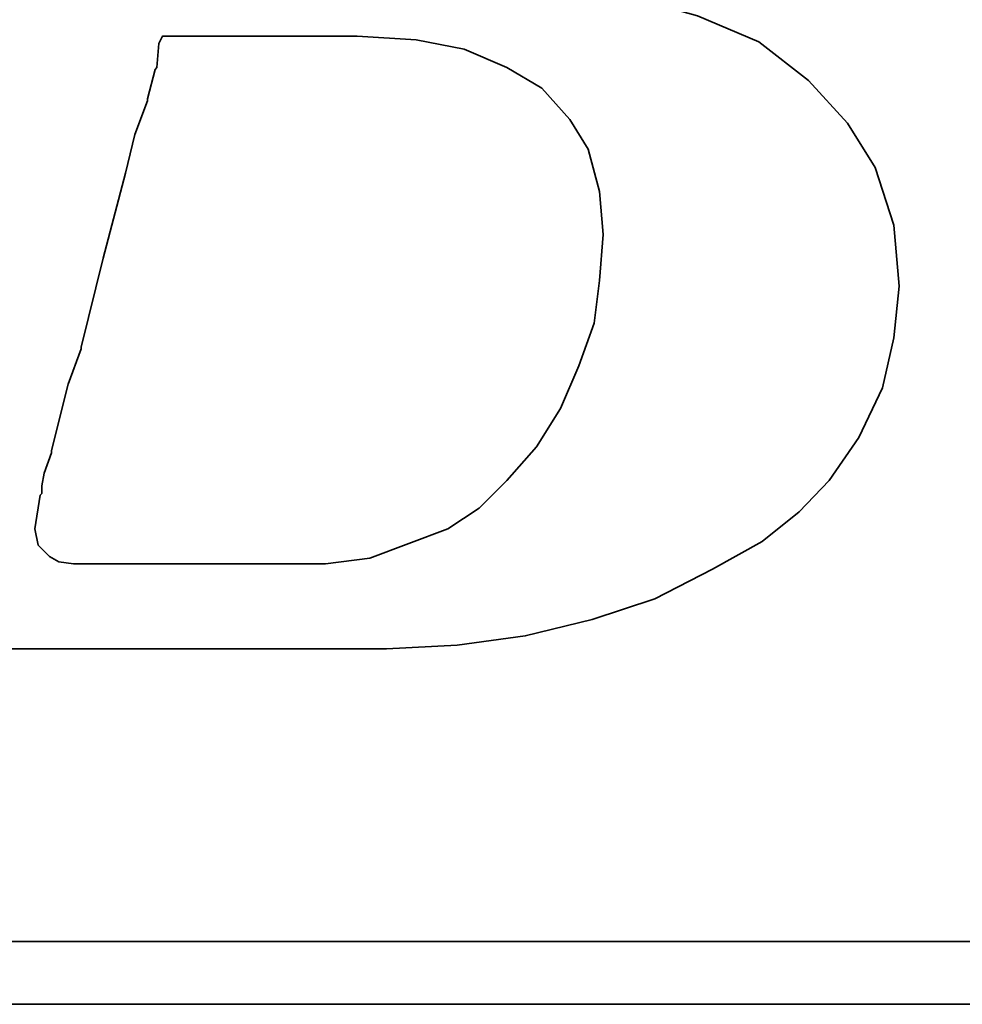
# Model space of a CAD drawing. Extents: x 11.3 to 65.1, y 22.5 to 57.2.
# Tile 27 of 47: x 55.511 to 55.901, y 38.923 to 39.331. Entities that reach past the tile are written whole.
import ezdxf

# ---------------------------------------------------------------- set-up
doc = ezdxf.new("R2010")
doc.units = 0
doc.header["$MEASUREMENT"] = 0
doc.layers.add('DIM', color=4, linetype='CONTINUOUS')
doc.layers.add('layer 1', color=7, linetype='CONTINUOUS')

# ---------------------------------------------------------------- blocks, each defined once
blk = doc.blocks.new('TBI MOTION logo(完整正式版)')
at = {"layer": 'layer 1', "color": 22, "lineweight": 35}
for points, knots in [([(-64.65375, -6.86375), (-64.65375, -6.86375), (-64.84375, -7.29625), (-64.84375, -7.29625), (-64.84375, -7.29625), (-64.84375, -7.29625), (-64.86875, -7.34375), (-64.86875, -7.34375), (-64.86875, -7.34375), (-64.86875, -7.34375), (-64.86875, -7.36875), (-64.86875, -7.36875), (-64.86875, -7.36875), (-64.86875, -7.36875), (-65.15375, -7.65375), (-65.15375, -7.65375), (-65.15375, -7.65375), (-65.15375, -7.65375), (-65.17875, -7.65375), (-65.17875, -7.65375), (-65.17875, -7.65375), (-65.17875, -7.65375), (-65.20375, -7.67875), (-65.20375, -7.67875), (-65.20375, -7.67875), (-65.20375, -7.67875), (-65.58875, -7.87125), (-65.58875, -7.87125), (-65.58875, -7.87125), (-65.58875, -7.87125), (-65.63375, -7.87125), (-65.63375, -7.87125), (-65.63375, -7.87125), (-65.63375, -7.87125), (-65.65875, -7.89375), (-65.65875, -7.89375), (-65.65875, -7.89375), (-65.65875, -7.89375), (-66.09375, -7.94375), (-66.09375, -7.94375), (-66.09375, -7.94375), (-66.09375, -7.94375), (-66.11375, -7.94375), (-66.11375, -7.94375), (-66.11375, -7.94375), (-66.11375, -7.94375), (-66.16375, -7.94375), (-66.16375, -7.94375), (-66.16375, -7.94375), (-66.16375, -7.94375), (-66.30875, -7.94375), (-66.30875, -7.94375), (-66.30875, -7.94375), (-66.30875, -7.94375), (-66.69375, -7.94375), (-66.69375, -7.94375), (-66.69375, -7.94375), (-66.69375, -7.94375), (-67.07375, -7.94375), (-67.07375, -7.94375), (-67.07375, -7.94375), (-67.07375, -7.94375), (-67.12375, -7.94375), (-67.12375, -7.94375), (-67.12375, -7.94375), (-67.12375, -7.94375), (-67.12375, -7.96625), (-67.12375, -7.96625), (-67.12375, -7.96625), (-67.12375, -7.96625), (-67.14875, -7.99125), (-67.14875, -7.99125), (-67.14875, -7.99125), (-67.14875, -7.99125), (-67.24375, -8.34875), (-67.24375, -8.34875), (-67.24375, -8.34875), (-67.24375, -8.34875), (-67.31375, -8.68625), (-67.31375, -8.68625), (-67.31375, -8.68625), (-67.31375, -8.68625), (-67.26875, -8.68625), (-67.26875, -8.68625), (-67.26875, -8.68625), (-67.26875, -8.68625), (-67.07375, -8.68625), (-67.07375, -8.68625), (-67.07375, -8.68625), (-67.07375, -8.68625), (-66.54875, -8.68625), (-66.54875, -8.68625), (-66.54875, -8.68625), (-66.54875, -8.68625), (-65.82625, -8.68625), (-65.82625, -8.68625), (-65.82625, -8.68625), (-65.82625, -8.68625), (-65.01375, -8.68625), (-65.01375, -8.68625), (-65.01375, -8.68625), (-65.01375, -8.68625), (-64.05375, -8.68625), (-64.05375, -8.68625), (-64.05375, -8.68625), (-64.05375, -8.68625), (-62.08375, -8.68625), (-62.08375, -8.68625), (-62.08375, -8.68625), (-62.08375, -8.68625), (-60.06875, -8.68625), (-60.06875, -8.68625), (-60.06875, -8.68625), (-60.06875, -8.68625), (-59.10875, -8.68625), (-59.10875, -8.68625), (-59.10875, -8.68625), (-59.10875, -8.68625), (-58.29375, -8.68625), (-58.29375, -8.68625), (-58.29375, -8.68625), (-58.29375, -8.68625), (-57.57375, -8.68625), (-57.57375, -8.68625), (-57.57375, -8.68625), (-57.57375, -8.68625), (-57.04875, -8.68625), (-57.04875, -8.68625), (-57.04875, -8.68625), (-57.04875, -8.68625), (-56.85375, -8.68625), (-56.85375, -8.68625), (-56.85375, -8.68625), (-56.85375, -8.68625), (-56.70875, -8.68625), (-56.70875, -8.68625), (-56.70875, -8.68625), (-56.70875, -8.68625), (-56.61375, -8.68625), (-56.61375, -8.68625), (-56.61375, -8.68625), (-56.61375, -8.68625), (-56.56875, -8.68625), (-56.56875, -8.68625), (-56.56875, -8.68625), (-56.56875, -8.68625), (-55.65375, -8.63875), (-55.65375, -8.63875), (-55.65375, -8.63875), (-55.65375, -8.63875), (-54.76875, -8.51875), (-54.76875, -8.51875), (-54.76875, -8.51875), (-54.76875, -8.51875), (-53.90375, -8.30375), (-53.90375, -8.30375), (-53.90375, -8.30375), (-53.90375, -8.30375), (-53.08875, -8.03875), (-53.08875, -8.03875), (-53.08875, -8.03875), (-53.08875, -8.03875), (-52.34375, -7.65375), (-52.34375, -7.65375), (-52.34375, -7.65375), (-52.34375, -7.65375), (-51.69875, -7.29625), (-51.69875, -7.29625), (-51.69875, -7.29625), (-51.69875, -7.29625), (-51.21875, -6.91125), (-51.21875, -6.91125), (-51.21875, -6.91125), (-51.21875, -6.91125), (-50.83375, -6.50375), (-50.83375, -6.50375), (-50.83375, -6.50375), (-50.83375, -6.50375), (-50.44875, -5.94875), (-50.44875, -5.94875), (-50.44875, -5.94875), (-50.44875, -5.94875), (-50.13875, -5.30375), (-50.13875, -5.30375), (-50.13875, -5.30375), (-50.13875, -5.30375), (-49.99375, -4.65375), (-49.99375, -4.65375), (-49.99375, -4.65375), (-49.99375, -4.65375), (-49.92375, -3.98375), (-49.92375, -3.98375), (-49.92375, -3.98375), (-49.92375, -3.98375), (-49.99375, -3.19374), (-49.99375, -3.19374), (-49.99375, -3.19374), (-49.99375, -3.19374), (-50.23374, -2.44874), (-50.23374, -2.44874), (-50.23374, -2.44874), (-50.23374, -2.44874), (-50.59375, -1.87374), (-50.59375, -1.87374), (-50.59375, -1.87374), (-50.59375, -1.87374), (-51.09875, -1.31874), (-51.09875, -1.31874), (-51.09875, -1.31874), (-51.09875, -1.31874), (-51.74375, -0.81875), (-51.74375, -0.81875), (-51.74375, -0.81875), (-51.74375, -0.81875), (-52.53875, -0.48125), (-52.53875, -0.48125), (-52.53875, -0.48125), (-52.53875, -0.48125), (-53.47375, -0.21875), (-53.47375, -0.21875), (-53.47375, -0.21875), (-53.47375, -0.21875), (-54.52875, -0.04874), (-54.52875, -0.04874), (-54.52875, -0.04874), (-54.52875, -0.04874), (-55.65375, 0.12125), (-55.65375, 0.12125), (-55.65375, 0.12125), (-55.65375, 0.12125), (-54.50375, 0.28624), (-54.50375, 0.28624), (-54.50375, 0.28624), (-54.50375, 0.28624), (-53.83375, 0.38124), (-53.83375, 0.38124), (-53.83375, 0.38124), (-53.83375, 0.38124), (-53.18375, 0.50125), (-53.18375, 0.50125), (-53.18375, 0.50125), (-53.18375, 0.50125), (-52.55875, 0.66874), (-52.55875, 0.66874), (-52.55875, 0.66874), (-52.55875, 0.66874), (-52.03375, 0.86124), (-52.03375, 0.86124), (-52.03375, 0.86124), (-52.03375, 0.86124), (-51.50374, 1.03124), (-51.50374, 1.03124), (-51.50374, 1.03124), (-51.50374, 1.03124), (-51.09875, 1.27125), (-51.09875, 1.27125), (-51.09875, 1.27125), (-51.09875, 1.27125), (-50.71375, 1.48624), (-50.71375, 1.48624), (-50.71375, 1.48624), (-50.71375, 1.48624), (-50.37625, 1.77625), (-50.37625, 1.77625), (-50.37625, 1.77625), (-50.37625, 1.77625), (-49.82375, 2.37625), (-49.82375, 2.37625), (-49.82375, 2.37625), (-49.82375, 2.37625), (-49.41875, 2.99625), (-49.41875, 2.99625), (-49.41875, 2.99625), (-49.41875, 2.99625), (-49.22375, 3.76625), (-49.22375, 3.76625), (-49.22375, 3.76625), (-49.22375, 3.76625), (-49.15375, 4.50874), (-49.15375, 4.50874), (-49.15375, 4.50874), (-49.15375, 4.50874), (-49.20375, 5.25125), (-49.20375, 5.25125), (-49.20375, 5.25125), (-49.20375, 5.25125), (-49.41875, 5.92625), (-49.41875, 5.92625), (-49.41875, 5.92625), (-49.41875, 5.92625), (-49.77875, 6.47625), (-49.77875, 6.47625), (-49.77875, 6.47625), (-49.77875, 6.47625), (-50.33125, 7.02624), (-50.33125, 7.02624), (-50.33125, 7.02624), (-50.33125, 7.02624), (-51.00125, 7.43625), (-51.00125, 7.43625), (-51.00125, 7.43625), (-51.00125, 7.43625), (-51.79375, 7.72625), (-51.79375, 7.72625), (-51.79375, 7.72625), (-51.79375, 7.72625), (-52.72875, 7.89124), (-52.72875, 7.89124), (-52.72875, 7.89124), (-52.72875, 7.89124), (-53.83375, 7.98625), (-53.83375, 7.98625), (-53.83375, 7.98625), (-53.83375, 7.98625), (-53.92875, 7.98625), (-53.92875, 7.98625), (-53.92875, 7.98625), (-53.92875, 7.98625), (-54.26375, 7.98625), (-54.26375, 7.98625), (-54.26375, 7.98625), (-54.26375, 7.98625), (-54.74375, 7.98625), (-54.74375, 7.98625), (-54.74375, 7.98625), (-54.74375, 7.98625), (-55.36875, 7.98625), (-55.36875, 7.98625), (-55.36875, 7.98625), (-55.36875, 7.98625), (-56.13375, 7.98625), (-56.13375, 7.98625), (-56.13375, 7.98625), (-56.13375, 7.98625), (-56.94875, 7.98625), (-56.94875, 7.98625), (-56.94875, 7.98625), (-56.94875, 7.98625), (-58.77625, 7.98625), (-58.77625, 7.98625), (-58.77625, 7.98625), (-58.77625, 7.98625), (-60.59875, 7.98625), (-60.59875, 7.98625), (-60.59875, 7.98625), (-60.59875, 7.98625), (-61.41375, 7.98625), (-61.41375, 7.98625), (-61.41375, 7.98625), (-61.41375, 7.98625), (-62.17875, 7.98625), (-62.17875, 7.98625), (-62.17875, 7.98625), (-62.17875, 7.98625), (-62.80375, 7.98625), (-62.80375, 7.98625), (-62.80375, 7.98625), (-62.80375, 7.98625), (-63.30625, 7.98625), (-63.30625, 7.98625), (-63.30625, 7.98625), (-63.30625, 7.98625), (-63.57375, 7.98625), (-63.57375, 7.98625), (-63.57375, 7.98625), (-63.57375, 7.98625), (-63.57375, 7.96375), (-63.57375, 7.96375), (-63.57375, 7.96375), (-63.57375, 7.96375), (-63.59875, 7.94125), (-63.59875, 7.94125), (-63.59875, 7.94125), (-63.59875, 7.94125), (-63.69375, 7.55625), (-63.69375, 7.55625), (-63.69375, 7.55625), (-63.69375, 7.55625), (-63.76375, 7.24624), (-63.76375, 7.24624), (-63.76375, 7.24624), (-63.76375, 7.24624), (-63.23875, 7.24624), (-63.23875, 7.24624), (-63.23875, 7.24624), (-63.23875, 7.24624), (-62.75875, 7.24624), (-62.75875, 7.24624), (-62.75875, 7.24624), (-62.75875, 7.24624), (-62.61125, 7.24624), (-62.61125, 7.24624), (-62.61125, 7.24624), (-62.61125, 7.24624), (-62.56625, 7.24624), (-62.56625, 7.24624), (-62.56625, 7.24624), (-62.56625, 7.24624), (-62.22875, 7.24624), (-62.22875, 7.24624), (-62.22875, 7.24624), (-62.22875, 7.24624), (-62.20375, 7.24624), (-62.20375, 7.24624), (-62.20375, 7.24624), (-62.20375, 7.24624), (-62.17875, 7.21875), (-62.17875, 7.21875), (-62.17875, 7.21875), (-62.17875, 7.21875), (-61.96375, 7.17125), (-61.96375, 7.17125), (-61.96375, 7.17125), (-61.96375, 7.17125), (-61.72375, 7.12624), (-61.72375, 7.12624), (-61.72375, 7.12624), (-61.72375, 7.12624), (-61.70375, 7.12624), (-61.70375, 7.12624), (-61.70375, 7.12624), (-61.70375, 7.12624), (-61.55875, 7.07624), (-61.55875, 7.07624), (-61.55875, 7.07624), (-61.55875, 7.07624), (-61.50875, 7.07624), (-61.50875, 7.07624), (-61.50875, 7.07624), (-61.50875, 7.07624), (-61.48375, 7.02624), (-61.48375, 7.02624), (-61.48375, 7.02624), (-61.48375, 7.02624), (-61.31875, 6.83375), (-61.31875, 6.83375), (-61.31875, 6.83375), (-61.31875, 6.83375), (-61.29375, 6.81125), (-61.29375, 6.81125), (-61.29375, 6.81125), (-61.29375, 6.81125), (-61.29375, 6.78625), (-61.29375, 6.78625), (-61.29375, 6.78625), (-61.29375, 6.78625), (-61.19875, 6.50124), (-61.19875, 6.50124), (-61.19875, 6.50124), (-61.19875, 6.50124), (-61.17375, 6.45124), (-61.17375, 6.45124), (-61.17375, 6.45124), (-61.17375, 6.45124), (-61.19875, 6.40625), (-61.19875, 6.40625), (-61.19875, 6.40625), (-61.19875, 6.40625), (-61.26875, 5.99624), (-61.26875, 5.99624), (-61.26875, 5.99624), (-61.26875, 5.99624), (-61.26875, 5.85125), (-61.26875, 5.85125), (-61.26875, 5.85125), (-61.26875, 5.85125), (-61.26875, 5.82625), (-61.26875, 5.82625), (-61.26875, 5.82625), (-61.26875, 5.82625), (-61.29375, 5.80625), (-61.29375, 5.80625), (-61.29375, 5.80625), (-61.29375, 5.80625), (-61.34125, 5.66125), (-61.34125, 5.66125), (-61.34125, 5.66125), (-61.34125, 5.66125), (-61.41375, 5.44625), (-61.41375, 5.44625), (-61.41375, 5.44625), (-61.41375, 5.44625), (-61.48375, 5.15625), (-61.48375, 5.15625), (-61.48375, 5.15625), (-61.48375, 5.15625), (-61.58375, 4.82124), (-61.58375, 4.82124), (-61.58375, 4.82124), (-61.58375, 4.82124), (-61.79875, 4.00375), (-61.79875, 4.00375), (-61.79875, 4.00375), (-61.79875, 4.00375), (-62.05875, 2.99625), (-62.05875, 2.99625), (-62.05875, 2.99625), (-62.05875, 2.99625), (-62.34875, 1.91625), (-62.34875, 1.91625), (-62.34875, 1.91625), (-62.34875, 1.91625), (-62.97375, -0.41124), (-62.97375, -0.41124), (-62.97375, -0.41124), (-62.97375, -0.41124), (-63.59875, -2.75875), (-63.59875, -2.75875), (-63.59875, -2.75875), (-63.59875, -2.75875), (-63.88375, -3.86374), (-63.88375, -3.86374), (-63.88375, -3.86374), (-63.88375, -3.86374), (-64.14875, -4.82374), (-64.14875, -4.82374), (-64.14875, -4.82374), (-64.14875, -4.82374), (-64.36375, -5.64125), (-64.36375, -5.64125), (-64.36375, -5.64125), (-64.36375, -5.64125), (-64.43625, -5.97625), (-64.43625, -5.97625), (-64.43625, -5.97625), (-64.43625, -5.97625), (-64.50875, -6.28625), (-64.50875, -6.28625), (-64.50875, -6.28625), (-64.50875, -6.28625), (-64.50875, -6.30875), (-64.50875, -6.30875), (-64.50875, -6.30875), (-64.50875, -6.30875), (-64.57875, -6.50375), (-64.57875, -6.50375), (-64.57875, -6.50375), (-64.57875, -6.50375), (-64.62875, -6.69625), (-64.62875, -6.69625), (-64.62875, -6.69625), (-64.62875, -6.69625), (-64.62875, -6.76875), (-64.62875, -6.76875), (-64.62875, -6.76875), (-64.62875, -6.76875), (-64.62875, -6.81375), (-64.62875, -6.81375), (-64.62875, -6.81375), (-64.62875, -6.81375), (-64.62875, -6.83875), (-64.62875, -6.83875), (-64.62875, -6.83875), (-64.62875, -6.83875), (-64.65375, -6.86375), (-64.65375, -6.86375)], [0, 0, 0, 0, 0.00719424, 0.00719424, 0.00719424, 0.00719424, 0.01438849, 0.01438849, 0.01438849, 0.01438849, 0.02158273, 0.02158273, 0.02158273, 0.02158273, 0.02877698, 0.02877698, 0.02877698, 0.02877698, 0.03597122, 0.03597122, 0.03597122, 0.03597122, 0.04316547, 0.04316547, 0.04316547, 0.04316547, 0.05035971, 0.05035971, 0.05035971, 0.05035971, 0.05755396, 0.05755396, 0.05755396, 0.05755396, 0.0647482, 0.0647482, 0.0647482, 0.0647482, 0.07194245, 0.07194245, 0.07194245, 0.07194245, 0.07913669, 0.07913669, 0.07913669, 0.07913669, 0.08633094, 0.08633094, 0.08633094, 0.08633094, 0.09352518, 0.09352518, 0.09352518, 0.09352518, 0.10071942, 0.10071942, 0.10071942, 0.10071942, 0.10791367, 0.10791367, 0.10791367, 0.10791367, 0.11510791, 0.11510791, 0.11510791, 0.11510791, 0.12230216, 0.12230216, 0.12230216, 0.12230216, 0.1294964, 0.1294964, 0.1294964, 0.1294964, 0.13669065, 0.13669065, 0.13669065, 0.13669065, 0.14388489, 0.14388489, 0.14388489, 0.14388489, 0.15107914, 0.15107914, 0.15107914, 0.15107914, 0.15827338, 0.15827338, 0.15827338, 0.15827338, 0.16546763, 0.16546763, 0.16546763, 0.16546763, 0.17266187, 0.17266187, 0.17266187, 0.17266187, 0.17985612, 0.17985612, 0.17985612, 0.17985612, 0.18705036, 0.18705036, 0.18705036, 0.18705036, 0.1942446, 0.1942446, 0.1942446, 0.1942446, 0.20143885, 0.20143885, 0.20143885, 0.20143885, 0.20863309, 0.20863309, 0.20863309, 0.20863309, 0.21582734, 0.21582734, 0.21582734, 0.21582734, 0.22302158, 0.22302158, 0.22302158, 0.22302158, 0.23021583, 0.23021583, 0.23021583, 0.23021583, 0.23741007, 0.23741007, 0.23741007, 0.23741007, 0.24460432, 0.24460432, 0.24460432, 0.24460432, 0.25179856, 0.25179856, 0.25179856, 0.25179856, 0.25899281, 0.25899281, 0.25899281, 0.25899281, 0.26618705, 0.26618705, 0.26618705, 0.26618705, 0.27338129, 0.27338129, 0.27338129, 0.27338129, 0.28057554, 0.28057554, 0.28057554, 0.28057554, 0.28776978, 0.28776978, 0.28776978, 0.28776978, 0.29496403, 0.29496403, 0.29496403, 0.29496403, 0.30215827, 0.30215827, 0.30215827, 0.30215827, 0.30935252, 0.30935252, 0.30935252, 0.30935252, 0.31654676, 0.31654676, 0.31654676, 0.31654676, 0.32374101, 0.32374101, 0.32374101, 0.32374101, 0.33093525, 0.33093525, 0.33093525, 0.33093525, 0.3381295, 0.3381295, 0.3381295, 0.3381295, 0.34532374, 0.34532374, 0.34532374, 0.34532374, 0.35251799, 0.35251799, 0.35251799, 0.35251799, 0.35971223, 0.35971223, 0.35971223, 0.35971223, 0.36690647, 0.36690647, 0.36690647, 0.36690647, 0.37410072, 0.37410072, 0.37410072, 0.37410072, 0.38129496, 0.38129496, 0.38129496, 0.38129496, 0.38848921, 0.38848921, 0.38848921, 0.38848921, 0.39568345, 0.39568345, 0.39568345, 0.39568345, 0.4028777, 0.4028777, 0.4028777, 0.4028777, 0.41007194, 0.41007194, 0.41007194, 0.41007194, 0.41726619, 0.41726619, 0.41726619, 0.41726619, 0.42446043, 0.42446043, 0.42446043, 0.42446043, 0.43165468, 0.43165468, 0.43165468, 0.43165468, 0.43884892, 0.43884892, 0.43884892, 0.43884892, 0.44604317, 0.44604317, 0.44604317, 0.44604317, 0.45323741, 0.45323741, 0.45323741, 0.45323741, 0.46043165, 0.46043165, 0.46043165, 0.46043165, 0.4676259, 0.4676259, 0.4676259, 0.4676259, 0.47482014, 0.47482014, 0.47482014, 0.47482014, 0.48201439, 0.48201439, 0.48201439, 0.48201439, 0.48920863, 0.48920863, 0.48920863, 0.48920863, 0.49640288, 0.49640288, 0.49640288, 0.49640288, 0.50359712, 0.50359712, 0.50359712, 0.50359712, 0.51079137, 0.51079137, 0.51079137, 0.51079137, 0.51798561, 0.51798561, 0.51798561, 0.51798561, 0.52517986, 0.52517986, 0.52517986, 0.52517986, 0.5323741, 0.5323741, 0.5323741, 0.5323741, 0.53956835, 0.53956835, 0.53956835, 0.53956835, 0.54676259, 0.54676259, 0.54676259, 0.54676259, 0.55395683, 0.55395683, 0.55395683, 0.55395683, 0.56115108, 0.56115108, 0.56115108, 0.56115108, 0.56834532, 0.56834532, 0.56834532, 0.56834532, 0.57553957, 0.57553957, 0.57553957, 0.57553957, 0.58273381, 0.58273381, 0.58273381, 0.58273381, 0.58992806, 0.58992806, 0.58992806, 0.58992806, 0.5971223, 0.5971223, 0.5971223, 0.5971223, 0.60431655, 0.60431655, 0.60431655, 0.60431655, 0.61151079, 0.61151079, 0.61151079, 0.61151079, 0.61870504, 0.61870504, 0.61870504, 0.61870504, 0.62589928, 0.62589928, 0.62589928, 0.62589928, 0.63309353, 0.63309353, 0.63309353, 0.63309353, 0.64028777, 0.64028777, 0.64028777, 0.64028777, 0.64748201, 0.64748201, 0.64748201, 0.64748201, 0.65467626, 0.65467626, 0.65467626, 0.65467626, 0.6618705, 0.6618705, 0.6618705, 0.6618705, 0.66906475, 0.66906475, 0.66906475, 0.66906475, 0.67625899, 0.67625899, 0.67625899, 0.67625899, 0.68345324, 0.68345324, 0.68345324, 0.68345324, 0.69064748, 0.69064748, 0.69064748, 0.69064748, 0.69784173, 0.69784173, 0.69784173, 0.69784173, 0.70503597, 0.70503597, 0.70503597, 0.70503597, 0.71223022, 0.71223022, 0.71223022, 0.71223022, 0.71942446, 0.71942446, 0.71942446, 0.71942446, 0.72661871, 0.72661871, 0.72661871, 0.72661871, 0.73381295, 0.73381295, 0.73381295, 0.73381295, 0.74100719, 0.74100719, 0.74100719, 0.74100719, 0.74820144, 0.74820144, 0.74820144, 0.74820144, 0.75539568, 0.75539568, 0.75539568, 0.75539568, 0.76258993, 0.76258993, 0.76258993, 0.76258993, 0.76978417, 0.76978417, 0.76978417, 0.76978417, 0.77697842, 0.77697842, 0.77697842, 0.77697842, 0.78417266, 0.78417266, 0.78417266, 0.78417266, 0.79136691, 0.79136691, 0.79136691, 0.79136691, 0.79856115, 0.79856115, 0.79856115, 0.79856115, 0.8057554, 0.8057554, 0.8057554, 0.8057554, 0.81294964, 0.81294964, 0.81294964, 0.81294964, 0.82014388, 0.82014388, 0.82014388, 0.82014388, 0.82733813, 0.82733813, 0.82733813, 0.82733813, 0.83453237, 0.83453237, 0.83453237, 0.83453237, 0.84172662, 0.84172662, 0.84172662, 0.84172662, 0.84892086, 0.84892086, 0.84892086, 0.84892086, 0.85611511, 0.85611511, 0.85611511, 0.85611511, 0.86330935, 0.86330935, 0.86330935, 0.86330935, 0.8705036, 0.8705036, 0.8705036, 0.8705036, 0.87769784, 0.87769784, 0.87769784, 0.87769784, 0.88489209, 0.88489209, 0.88489209, 0.88489209, 0.89208633, 0.89208633, 0.89208633, 0.89208633, 0.89928058, 0.89928058, 0.89928058, 0.89928058, 0.90647482, 0.90647482, 0.90647482, 0.90647482, 0.91366906, 0.91366906, 0.91366906, 0.91366906, 0.92086331, 0.92086331, 0.92086331, 0.92086331, 0.92805755, 0.92805755, 0.92805755, 0.92805755, 0.9352518, 0.9352518, 0.9352518, 0.9352518, 0.94244604, 0.94244604, 0.94244604, 0.94244604, 0.94964029, 0.94964029, 0.94964029, 0.94964029, 0.95683453, 0.95683453, 0.95683453, 0.95683453, 0.96402878, 0.96402878, 0.96402878, 0.96402878, 0.97122302, 0.97122302, 0.97122302, 0.97122302, 0.97841727, 0.97841727, 0.97841727, 0.97841727, 0.98561151, 0.98561151, 0.98561151, 0.98561151, 0.99280576, 0.99280576, 0.99280576, 0.99280576, 1, 1, 1, 1]), ([(-61.03125, -6.57375), (-61.03125, -6.57375), (-61.03125, -6.67125), (-61.03125, -6.67125), (-61.03125, -6.67125), (-61.03125, -6.67125), (-61.05375, -6.69625), (-61.05375, -6.69625), (-61.05375, -6.69625), (-61.05375, -6.69625), (-61.12375, -7.12875), (-61.12375, -7.12875), (-61.12375, -7.12875), (-61.12375, -7.12875), (-61.07875, -7.34375), (-61.07875, -7.34375), (-61.07875, -7.34375), (-61.07875, -7.34375), (-60.93375, -7.48875), (-60.93375, -7.48875), (-60.93375, -7.48875), (-60.93375, -7.48875), (-60.81375, -7.55625), (-60.81375, -7.55625), (-60.81375, -7.55625), (-60.81375, -7.55625), (-60.62375, -7.58375), (-60.62375, -7.58375), (-60.62375, -7.58375), (-60.62375, -7.58375), (-60.30875, -7.58375), (-60.30875, -7.58375), (-60.30875, -7.58375), (-60.30875, -7.58375), (-59.97375, -7.58375), (-59.97375, -7.58375), (-59.97375, -7.58375), (-59.97375, -7.58375), (-59.87875, -7.58375), (-59.87875, -7.58375), (-59.87875, -7.58375), (-59.87875, -7.58375), (-59.63625, -7.58375), (-59.63625, -7.58375), (-59.63625, -7.58375), (-59.63625, -7.58375), (-58.96875, -7.58375), (-58.96875, -7.58375), (-58.96875, -7.58375), (-58.96875, -7.58375), (-58.29375, -7.58375), (-58.29375, -7.58375), (-58.29375, -7.58375), (-58.29375, -7.58375), (-58.05375, -7.58375), (-58.05375, -7.58375), (-58.05375, -7.58375), (-58.05375, -7.58375), (-57.98375, -7.58375), (-57.98375, -7.58375), (-57.98375, -7.58375), (-57.98375, -7.58375), (-57.35875, -7.58375), (-57.35875, -7.58375), (-57.35875, -7.58375), (-57.35875, -7.58375), (-56.78375, -7.50875), (-56.78375, -7.50875), (-56.78375, -7.50875), (-56.78375, -7.50875), (-56.27875, -7.31875), (-56.27875, -7.31875), (-56.27875, -7.31875), (-56.27875, -7.31875), (-55.77375, -7.12875), (-55.77375, -7.12875), (-55.77375, -7.12875), (-55.77375, -7.12875), (-55.36875, -6.86375), (-55.36875, -6.86375), (-55.36875, -6.86375), (-55.36875, -6.86375), (-55.00875, -6.50375), (-55.00875, -6.50375), (-55.00875, -6.50375), (-55.00875, -6.50375), (-54.62375, -6.06875), (-54.62375, -6.06875), (-54.62375, -6.06875), (-54.62375, -6.06875), (-54.31375, -5.56875), (-54.31375, -5.56875), (-54.31375, -5.56875), (-54.31375, -5.56875), (-54.07375, -5.01625), (-54.07375, -5.01625), (-54.07375, -5.01625), (-54.07375, -5.01625), (-53.87875, -4.46374), (-53.87875, -4.46374), (-53.87875, -4.46374), (-53.87875, -4.46374), (-53.80875, -3.91375), (-53.80875, -3.91375), (-53.80875, -3.91375), (-53.80875, -3.91375), (-53.75875, -3.31375), (-53.75875, -3.31375), (-53.75875, -3.31375), (-53.75875, -3.31375), (-53.80875, -2.75875), (-53.80875, -2.75875), (-53.80875, -2.75875), (-53.80875, -2.75875), (-53.95375, -2.20875), (-53.95375, -2.20875), (-53.95375, -2.20875), (-53.95375, -2.20875), (-54.19375, -1.82625), (-54.19375, -1.82625), (-54.19375, -1.82625), (-54.19375, -1.82625), (-54.55375, -1.41875), (-54.55375, -1.41875), (-54.55375, -1.41875), (-54.55375, -1.41875), (-55.00875, -1.15125), (-55.00875, -1.15125), (-55.00875, -1.15125), (-55.00875, -1.15125), (-55.56125, -0.91375), (-55.56125, -0.91375), (-55.56125, -0.91375), (-55.56125, -0.91375), (-56.18125, -0.79375), (-56.18125, -0.79375), (-56.18125, -0.79375), (-56.18125, -0.79375), (-56.94875, -0.74374), (-56.94875, -0.74374), (-56.94875, -0.74374), (-56.94875, -0.74374), (-56.99875, -0.74374), (-56.99875, -0.74374), (-56.99875, -0.74374), (-56.99875, -0.74374), (-57.09375, -0.74374), (-57.09375, -0.74374), (-57.09375, -0.74374), (-57.09375, -0.74374), (-57.38375, -0.74374), (-57.38375, -0.74374), (-57.38375, -0.74374), (-57.38375, -0.74374), (-57.76875, -0.74374), (-57.76875, -0.74374), (-57.76875, -0.74374), (-57.76875, -0.74374), (-58.24625, -0.74374), (-58.24625, -0.74374), (-58.24625, -0.74374), (-58.24625, -0.74374), (-58.72875, -0.74374), (-58.72875, -0.74374), (-58.72875, -0.74374), (-58.72875, -0.74374), (-59.20875, -0.74374), (-59.20875, -0.74374), (-59.20875, -0.74374), (-59.20875, -0.74374), (-59.46875, -0.74374), (-59.46875, -0.74374), (-59.46875, -0.74374), (-59.46875, -0.74374), (-59.51625, -0.83875), (-59.51625, -0.83875), (-59.51625, -0.83875), (-59.51625, -0.83875), (-59.54375, -1.15125), (-59.54375, -1.15125), (-59.54375, -1.15125), (-59.54375, -1.15125), (-59.56375, -1.17874), (-59.56375, -1.17874), (-59.56375, -1.17874), (-59.56375, -1.17874), (-59.66375, -1.55875), (-59.66375, -1.55875), (-59.66375, -1.55875), (-59.66375, -1.55875), (-59.66375, -1.58375), (-59.66375, -1.58375), (-59.66375, -1.58375), (-59.66375, -1.58375), (-59.82875, -2.01874), (-59.82875, -2.01874), (-59.82875, -2.01874), (-59.82875, -2.01874), (-59.94875, -2.52125), (-59.94875, -2.52125), (-59.94875, -2.52125), (-59.94875, -2.52125), (-60.23875, -3.62375), (-60.23875, -3.62375), (-60.23875, -3.62375), (-60.23875, -3.62375), (-60.52375, -4.77624), (-60.52375, -4.77624), (-60.52375, -4.77624), (-60.52375, -4.77624), (-60.52375, -4.79874), (-60.52375, -4.79874), (-60.52375, -4.79874), (-60.52375, -4.79874), (-60.69125, -5.25375), (-60.69125, -5.25375), (-60.69125, -5.25375), (-60.69125, -5.25375), (-60.81375, -5.73625), (-60.81375, -5.73625), (-60.81375, -5.73625), (-60.81375, -5.73625), (-60.90875, -6.11875), (-60.90875, -6.11875), (-60.90875, -6.11875), (-60.90875, -6.11875), (-60.90875, -6.14375), (-60.90875, -6.14375), (-60.90875, -6.14375), (-60.90875, -6.14375), (-61.00375, -6.40875), (-61.00375, -6.40875), (-61.00375, -6.40875), (-61.00375, -6.40875), (-61.03125, -6.57375), (-61.03125, -6.57375)], [0, 0, 0, 0, 0.01694915, 0.01694915, 0.01694915, 0.01694915, 0.03389831, 0.03389831, 0.03389831, 0.03389831, 0.05084746, 0.05084746, 0.05084746, 0.05084746, 0.06779661, 0.06779661, 0.06779661, 0.06779661, 0.08474576, 0.08474576, 0.08474576, 0.08474576, 0.10169492, 0.10169492, 0.10169492, 0.10169492, 0.11864407, 0.11864407, 0.11864407, 0.11864407, 0.13559322, 0.13559322, 0.13559322, 0.13559322, 0.15254237, 0.15254237, 0.15254237, 0.15254237, 0.16949153, 0.16949153, 0.16949153, 0.16949153, 0.18644068, 0.18644068, 0.18644068, 0.18644068, 0.20338983, 0.20338983, 0.20338983, 0.20338983, 0.22033898, 0.22033898, 0.22033898, 0.22033898, 0.23728814, 0.23728814, 0.23728814, 0.23728814, 0.25423729, 0.25423729, 0.25423729, 0.25423729, 0.27118644, 0.27118644, 0.27118644, 0.27118644, 0.28813559, 0.28813559, 0.28813559, 0.28813559, 0.30508475, 0.30508475, 0.30508475, 0.30508475, 0.3220339, 0.3220339, 0.3220339, 0.3220339, 0.33898305, 0.33898305, 0.33898305, 0.33898305, 0.3559322, 0.3559322, 0.3559322, 0.3559322, 0.37288136, 0.37288136, 0.37288136, 0.37288136, 0.38983051, 0.38983051, 0.38983051, 0.38983051, 0.40677966, 0.40677966, 0.40677966, 0.40677966, 0.42372881, 0.42372881, 0.42372881, 0.42372881, 0.44067797, 0.44067797, 0.44067797, 0.44067797, 0.45762712, 0.45762712, 0.45762712, 0.45762712, 0.47457627, 0.47457627, 0.47457627, 0.47457627, 0.49152542, 0.49152542, 0.49152542, 0.49152542, 0.50847458, 0.50847458, 0.50847458, 0.50847458, 0.52542373, 0.52542373, 0.52542373, 0.52542373, 0.54237288, 0.54237288, 0.54237288, 0.54237288, 0.55932203, 0.55932203, 0.55932203, 0.55932203, 0.57627119, 0.57627119, 0.57627119, 0.57627119, 0.59322034, 0.59322034, 0.59322034, 0.59322034, 0.61016949, 0.61016949, 0.61016949, 0.61016949, 0.62711864, 0.62711864, 0.62711864, 0.62711864, 0.6440678, 0.6440678, 0.6440678, 0.6440678, 0.66101695, 0.66101695, 0.66101695, 0.66101695, 0.6779661, 0.6779661, 0.6779661, 0.6779661, 0.69491525, 0.69491525, 0.69491525, 0.69491525, 0.71186441, 0.71186441, 0.71186441, 0.71186441, 0.72881356, 0.72881356, 0.72881356, 0.72881356, 0.74576271, 0.74576271, 0.74576271, 0.74576271, 0.76271186, 0.76271186, 0.76271186, 0.76271186, 0.77966102, 0.77966102, 0.77966102, 0.77966102, 0.79661017, 0.79661017, 0.79661017, 0.79661017, 0.81355932, 0.81355932, 0.81355932, 0.81355932, 0.83050847, 0.83050847, 0.83050847, 0.83050847, 0.84745763, 0.84745763, 0.84745763, 0.84745763, 0.86440678, 0.86440678, 0.86440678, 0.86440678, 0.88135593, 0.88135593, 0.88135593, 0.88135593, 0.89830508, 0.89830508, 0.89830508, 0.89830508, 0.91525424, 0.91525424, 0.91525424, 0.91525424, 0.93220339, 0.93220339, 0.93220339, 0.93220339, 0.94915254, 0.94915254, 0.94915254, 0.94915254, 0.96610169, 0.96610169, 0.96610169, 0.96610169, 0.98305085, 0.98305085, 0.98305085, 0.98305085, 1, 1, 1, 1]), ([(75.90875, -9.47875), (75.90875, -9.47875), (75.90875, -12.28625), (75.90875, -12.28625), (75.90875, -12.28625), (75.90875, -12.28625), (75.90875, -12.47875), (75.90875, -12.47875), (75.90875, -12.47875), (75.90875, -12.47875), (75.71625, -12.47875), (75.71625, -12.47875), (75.71625, -12.47875), (75.71625, -12.47875), (-88.32875, -12.47875), (-88.32875, -12.47875), (-88.32875, -12.47875), (-88.32875, -12.47875), (-88.32875, -13.29375), (-88.32875, -13.29375), (-88.32875, -13.29375), (-88.32875, -13.29375), (82.89125, -13.29375), (82.89125, -13.29375), (82.89125, -13.29375), (82.89125, -13.29375), (75.90875, -9.47875), (75.90875, -9.47875)], [0, 0, 0, 0, 0.14285714, 0.14285714, 0.14285714, 0.14285714, 0.28571429, 0.28571429, 0.28571429, 0.28571429, 0.42857143, 0.42857143, 0.42857143, 0.42857143, 0.57142857, 0.57142857, 0.57142857, 0.57142857, 0.71428571, 0.71428571, 0.71428571, 0.71428571, 0.85714286, 0.85714286, 0.85714286, 0.85714286, 1, 1, 1, 1])]:
    blk.add_open_spline(points, degree=3, knots=knots, dxfattribs=at)

msp = doc.modelspace()

# ---------------------------------------------------------------- block references
at = {"layer": 'DIM', "color": 7, "xscale": 0.031926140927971, "yscale": 0.031926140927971, "zscale": 0.031926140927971}
msp.add_blockref('TBI MOTION logo(完整正式版)', (57.46837, 39.34746), dxfattribs=at)

doc.saveas('drawing.dxf')
